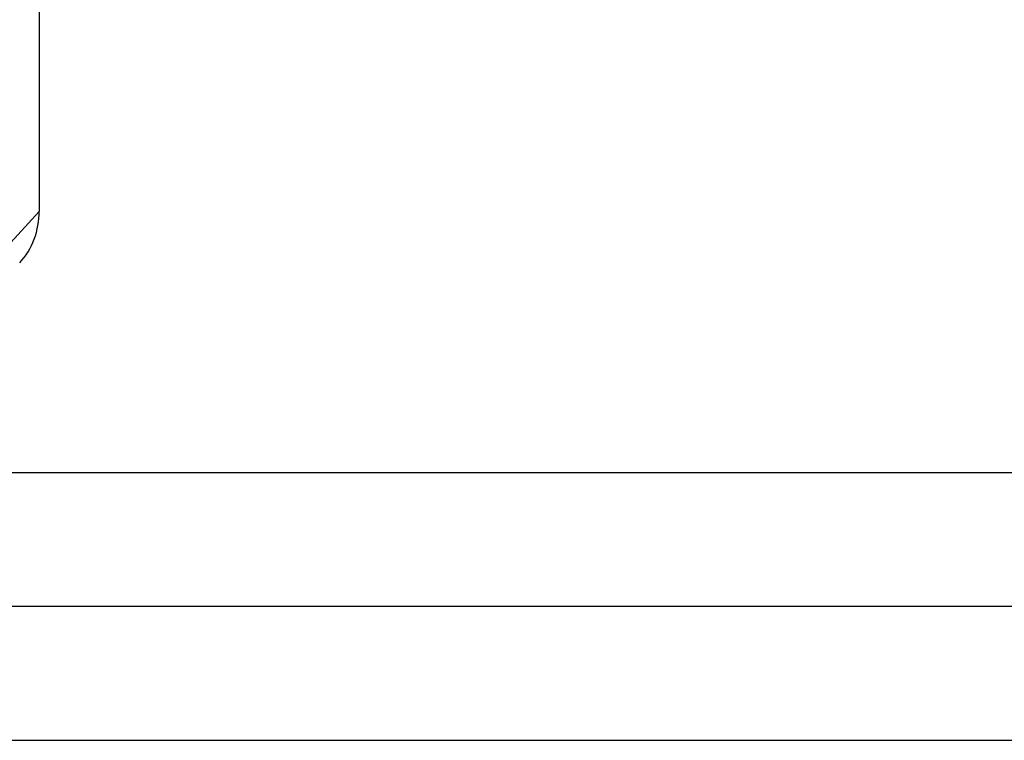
# Model space of a CAD drawing. Header units: millimetres. Extents: x 0 to 420, y 0 to 297.
# Tile 10 of 42: x 169 to 206, y 0 to 27. Entities that reach past the tile are written whole.
import ezdxf

# ---------------------------------------------------------------- set-up
doc = ezdxf.new("R2010")
doc.units = ezdxf.units.MM
doc.header["$LTSCALE"] = 23.1
doc.layers.get('0').update_dxf_attribs({"linetype": 'CONTINUOUS'})
doc.layers.add('COMPONENTS', color=7, linetype='CONTINUOUS')

msp = doc.modelspace()

# ---------------------------------------------------------------- linework, layer by layer
at = {"color": 7, "linetype": 'CONTINUOUS'}
msp.add_line((25, 10), (410, 10), dxfattribs=at)
at = {"color": 2, "linetype": 'CONTINUOUS'}
for p, q in [((20, 5), (415, 5)), ((0, 0), (232.75, 0))]:
    msp.add_line(p, q, dxfattribs=at)
at = {"layer": 'COMPONENTS', "color": 7, "linetype": 'CONTINUOUS'}
msp.add_line((169.62525, 64.48751), (169.63259, 19.73823), dxfattribs=at)
at = {"layer": 'COMPONENTS', "color": 9, "linetype": 'CONTINUOUS'}
msp.add_line((169.63259, 19.73823), (168.44077, 18.42947), dxfattribs=at)
at = {"layer": 'COMPONENTS', "color": 7, "linetype": 'CONTINUOUS'}
msp.add_open_spline([(168.90332, 17.8159), (169.13578, 18.0716), (169.50958, 18.6825), (169.63265, 19.38654), (169.63259, 19.73823)], degree=3, knots=[0, 0, 0, 0, 0.49560881, 1, 1, 1, 1], dxfattribs=at)

doc.saveas('drawing.dxf')
